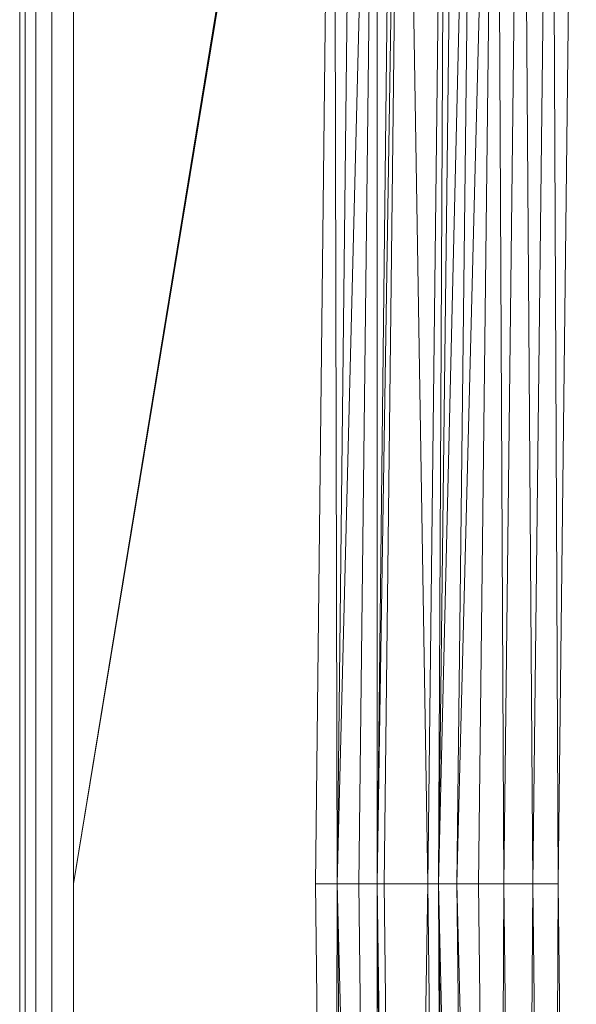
# Model space of a CAD drawing. Header units: metres. Extents: x 391.1 to 427.5, y 12.7 to 29.9.
# Tile 145 of 212: x 408.142 to 408.245, y 23.728 to 23.912. Entities that reach past the tile are written whole.
import ezdxf

# ---------------------------------------------------------------- set-up
doc = ezdxf.new("R2010")
doc.units = ezdxf.units.M
doc.layers.add('02_MOBILIARIO', color=7, linetype='Continuous', lineweight=18)

# ---------------------------------------------------------------- blocks, each defined once
blk = doc.blocks.new('Family - Plats de dutxa PS-1-153501-01_CLI_AIRE_PS1')
at = {"layer": '02_MOBILIARIO', "color": 253, "true_color": 0xaaaaaa}
for p, q in [((0.01, 0.8), (0.01, 0)), ((0.01, 0.8), (0.01, 0)), ((0.01, 0.5), (0.01, 0.79)), ((0.01, 0.79), (0.01, 0.5)), ((0.01, 0.5), (0.01, 0.79)), ((0.01, 0.79), (0.01, 0.4)), ((0.01, 0.4), (0.01, 0.79)), ((0.01, 0.79), (0.01, 0.4)), ((0.01, 0.4), (0.01, 0.79)), ((0.011, 0.79), (0.011, 0.4)), ((0.011, 0.4), (0.011, 0.79)), ((0.013, 0.79), (0.013, 0.01)), ((0.013, 0.4), (0.013, 0.79)), ((0.013, 0.79), (0.013, 0.4)), ((0.013, 0.4), (0.013, 0.79)), ((0.016, 0.789), (0.016, 0.4)), ((0.016, 0.4), (0.016, 0.789)), ((0.02, 0.788), (0.02, 0.4)), ((0.02, 0.788), (0.02, 0.4)), ((0.02, 0.4), (0.0687, 0.69841)), ((0.0687, 0.69841), (0.02, 0.4)), ((0.02, 0.4), (0.06837, 0.69444)), ((0.02, 0.4), (0.06837, 0.69444)), ((0.06837, 0.69444), (0.065, 0.4)), ((0.065, 0.4), (0.06837, 0.69444)), ((0.06837, 0.69444), (0.06904, 0.4)), ((0.06904, 0.4), (0.06837, 0.69444)), ((0.07241, 0.69444), (0.06904, 0.4)), ((0.07646, 0.69444), (0.06904, 0.4)), ((0.06904, 0.4), (0.07646, 0.69444)), ((0.07241, 0.69444), (0.06904, 0.4)), ((0.07309, 0.4), (0.07646, 0.69444)), ((0.07309, 0.4), (0.07646, 0.69444)), ((0.07983, 0.69444), (0.07646, 0.4)), ((0.08118, 0.69444), (0.07646, 0.4)), ((0.07646, 0.4), (0.08118, 0.69444)), ((0.07646, 0.69444), (0.07646, 0.4)), ((0.07983, 0.69444), (0.07646, 0.4)), ((0.07646, 0.4), (0.07646, 0.69444)), ((0.07781, 0.4), (0.08118, 0.69444)), ((0.07781, 0.4), (0.08118, 0.69444)), ((0.08118, 0.69444), (0.0859, 0.4)), ((0.0859, 0.4), (0.08118, 0.69444)), ((0.0859, 0.4), (0.08927, 0.68702)), ((0.08927, 0.68702), (0.0859, 0.4)), ((0.09129, 0.68702), (0.08792, 0.4)), ((0.09466, 0.68702), (0.08792, 0.4)), ((0.08792, 0.4), (0.09466, 0.68702)), ((0.08927, 0.68702), (0.08792, 0.4)), ((0.09129, 0.68702), (0.08792, 0.4)), ((0.08792, 0.4), (0.08927, 0.68702)), ((0.09466, 0.68702), (0.09129, 0.4)), ((0.0987, 0.68702), (0.09129, 0.4)), ((0.09129, 0.4), (0.0987, 0.68702)), ((0.09129, 0.4), (0.09466, 0.68702)), ((0.09533, 0.4), (0.0987, 0.68702)), ((0.09533, 0.4), (0.0987, 0.68702)), ((0.0987, 0.68702), (0.10005, 0.4)), ((0.10005, 0.4), (0.0987, 0.68702)), ((0.10005, 0.4), (0.10342, 0.68702)), ((0.10342, 0.68702), (0.10005, 0.4)), ((0.10342, 0.68702), (0.10545, 0.4)), ((0.10545, 0.4), (0.10342, 0.68702)), ((0.10545, 0.4), (0.10882, 0.68702)), ((0.10882, 0.68702), (0.10545, 0.4)), ((0.10882, 0.68702), (0.11017, 0.4)), ((0.11017, 0.4), (0.10882, 0.68702)), ((0.11354, 0.68702), (0.11017, 0.4)), ((0.11354, 0.68702), (0.11017, 0.4)), ((0.01, 0.01), (0.01, 0.5)), ((0.01, 0.5), (0.01, 0.01)), ((0.01, 0.01), (0.01, 0.5)), ((0.01, 0.4), (0.01, 0.01)), ((0.01, 0.4), (0.01, 0.01)), ((0.01, 0.4), (0.01, 0.01)), ((0.01, 0.4), (0.01, 0.01)), ((0.011, 0.4), (0.011, 0.01)), ((0.011, 0.4), (0.011, 0.01)), ((0.013, 0.4), (0.013, 0.01)), ((0.013, 0.4), (0.013, 0.01)), ((0.013, 0.4), (0.013, 0.01)), ((0.016, 0.4), (0.016, 0.011)), ((0.016, 0.4), (0.016, 0.011)), ((0.02, 0.4), (0.02, 0.012)), ((0.02, 0.4), (0.02, 0.012)), ((0.065, 0.4), (0.06837, 0.10556)), ((0.06837, 0.10556), (0.065, 0.4)), ((0.065, 0.4), (0.06904, 0.4)), ((0.06904, 0.4), (0.065, 0.4)), ((0.06904, 0.4), (0.06837, 0.10556)), ((0.06837, 0.10556), (0.06904, 0.4)), ((0.06904, 0.4), (0.07241, 0.10556)), ((0.07309, 0.4), (0.06904, 0.4)), ((0.07646, 0.10556), (0.06904, 0.4)), ((0.07241, 0.10556), (0.06904, 0.4)), ((0.06904, 0.4), (0.07646, 0.10556)), ((0.07309, 0.4), (0.06904, 0.4)), ((0.07309, 0.4), (0.07646, 0.10556)), ((0.07646, 0.10556), (0.07309, 0.4)), ((0.07309, 0.4), (0.07646, 0.4)), ((0.07646, 0.4), (0.07309, 0.4)), ((0.07646, 0.4), (0.07983, 0.10556)), ((0.07646, 0.4), (0.07646, 0.10556)), ((0.07646, 0.10556), (0.07646, 0.4)), ((0.07781, 0.4), (0.07646, 0.4)), ((0.08118, 0.10556), (0.07646, 0.4)), ((0.07983, 0.10556), (0.07646, 0.4)), ((0.07646, 0.4), (0.08118, 0.10556)), ((0.07781, 0.4), (0.07646, 0.4)), ((0.07781, 0.4), (0.08118, 0.10556)), ((0.0859, 0.4), (0.07781, 0.4)), ((0.08118, 0.10556), (0.07781, 0.4)), ((0.07781, 0.4), (0.0859, 0.4)), ((0.0859, 0.4), (0.08118, 0.10556)), ((0.08118, 0.10556), (0.0859, 0.4)), ((0.08792, 0.4), (0.0859, 0.4)), ((0.0859, 0.4), (0.08927, 0.11298)), ((0.08927, 0.11298), (0.0859, 0.4)), ((0.0859, 0.4), (0.08792, 0.4)), ((0.09129, 0.4), (0.08792, 0.4)), ((0.08792, 0.4), (0.09129, 0.11298)), ((0.08792, 0.4), (0.08927, 0.11298)), ((0.08927, 0.11298), (0.08792, 0.4)), ((0.09129, 0.4), (0.08792, 0.4)), ((0.09466, 0.11298), (0.08792, 0.4)), ((0.09129, 0.11298), (0.08792, 0.4)), ((0.08792, 0.4), (0.09466, 0.11298)), ((0.09533, 0.4), (0.09129, 0.4)), ((0.09129, 0.4), (0.09466, 0.11298)), ((0.09533, 0.4), (0.09129, 0.4)), ((0.0987, 0.11298), (0.09129, 0.4)), ((0.09466, 0.11298), (0.09129, 0.4)), ((0.09129, 0.4), (0.0987, 0.11298)), ((0.10005, 0.4), (0.09533, 0.4)), ((0.09533, 0.4), (0.0987, 0.11298)), ((0.0987, 0.11298), (0.09533, 0.4)), ((0.09533, 0.4), (0.10005, 0.4)), ((0.10005, 0.4), (0.0987, 0.11298)), ((0.0987, 0.11298), (0.10005, 0.4)), ((0.10545, 0.4), (0.10005, 0.4)), ((0.10005, 0.4), (0.10342, 0.11298)), ((0.10342, 0.11298), (0.10005, 0.4)), ((0.10005, 0.4), (0.10545, 0.4)), ((0.10545, 0.4), (0.10342, 0.11298)), ((0.10342, 0.11298), (0.10545, 0.4)), ((0.11017, 0.4), (0.10545, 0.4)), ((0.10545, 0.4), (0.10882, 0.11298)), ((0.10882, 0.11298), (0.10545, 0.4)), ((0.10545, 0.4), (0.11017, 0.4)), ((0.11017, 0.4), (0.10882, 0.11298)), ((0.10882, 0.11298), (0.11017, 0.4)), ((0.11017, 0.4), (0.11354, 0.11298)), ((0.11017, 0.4), (0.11354, 0.11298))]:
    blk.add_line(p, q, dxfattribs=at)
blk = doc.blocks.new('LONDR55-XX_ZZ-ARQ-CAA-M3D-Londres55_ifc-1-01_CLI_AIRE_PS1')
at = {"layer": '02_MOBILIARIO', "color": 253, "lineweight": 18, "true_color": 0xaaaaaa}
blk.add_blockref('Family - Plats de dutxa PS-1-153501-01_CLI_AIRE_PS1', (408.13172, 23.35074), dxfattribs=at)

msp = doc.modelspace()

# ---------------------------------------------------------------- block references
at = {"lineweight": 5}
msp.add_blockref('LONDR55-XX_ZZ-ARQ-CAA-M3D-Londres55_ifc-1-01_CLI_AIRE_PS1', (0, 0), dxfattribs=at)

doc.saveas('drawing.dxf')
